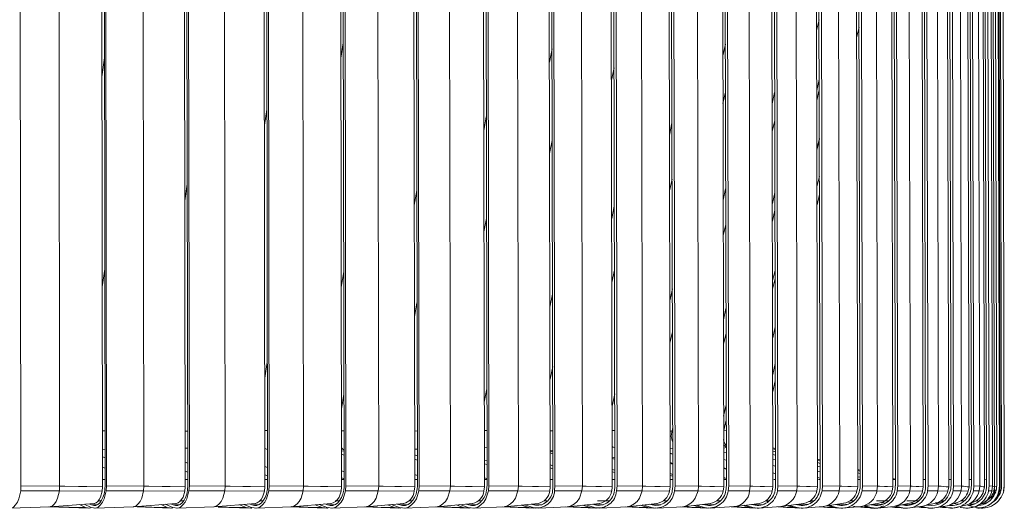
# Model space of a CAD drawing. Header units: millimetres. Extents: x -387 to 348, y -663 to 354.
# Tile 4 of 8: x 163 to 348, y -663 to -572. Entities that reach past the tile are written whole.
import ezdxf

# ---------------------------------------------------------------- set-up
doc = ezdxf.new("R2010")
doc.units = ezdxf.units.MM

msp = doc.modelspace()

# ---------------------------------------------------------------- linework, layer by layer
at = {"color": 7, "linetype": 'Continuous', "lineweight": 15}
for p, q in [((163.4, -658.82), (163.16, -478.16)), ((170.65, -658.88), (170.41, -478.21)), ((178.69, -659.05), (178.44, -478.32)), ((179.16, -658.82), (178.89, -478.25)), ((179.43, -658.82), (179.16, -478.16)), ((186.43, -658.88), (186.17, -478.21)), ((194.17, -659.05), (193.91, -478.32)), ((194.65, -658.82), (194.37, -478.25)), ((194.95, -658.82), (194.66, -478.16)), ((201.69, -658.88), (201.4, -478.21)), ((209.11, -659.05), (208.83, -478.32)), ((209.6, -658.82), (209.29, -478.25)), ((209.91, -658.82), (209.61, -478.16)), ((216.37, -658.88), (216.06, -478.21)), ((223.46, -659.05), (223.16, -478.32)), ((223.95, -658.82), (223.63, -478.25)), ((224.29, -658.82), (223.96, -478.16)), ((230.44, -658.88), (230.12, -478.21)), ((237.19, -659.05), (236.86, -478.32)), ((237.68, -658.82), (237.33, -478.25)), ((238.03, -658.82), (237.69, -478.16)), ((243.87, -658.88), (243.52, -478.21)), ((250.24, -659.05), (249.9, -478.32)), ((250.73, -658.82), (250.37, -478.25)), ((251.1, -658.82), (250.74, -478.16)), ((256.61, -658.88), (256.25, -478.21)), ((262.59, -659.05), (262.23, -478.32)), ((263.08, -658.82), (262.71, -478.25)), ((263.47, -658.82), (263.09, -478.16)), ((268.63, -658.88), (268.25, -478.21)), ((274.2, -659.05), (273.83, -478.32)), ((274.7, -658.82), (274.3, -478.25)), ((275.1, -658.82), (274.71, -478.16)), ((279.89, -658.88), (279.5, -478.21)), ((285.05, -659.05), (284.66, -478.32)), ((285.54, -658.82), (285.13, -478.25)), ((285.96, -658.82), (285.55, -478.16)), ((290.37, -658.88), (289.97, -478.21)), ((295.1, -659.05), (294.69, -478.32)), ((295.58, -658.82), (295.16, -478.25)), ((296.02, -658.82), (295.6, -478.16)), ((300.04, -658.88), (299.62, -478.21)), ((304.32, -659.05), (303.9, -478.32)), ((304.8, -658.82), (304.37, -478.25)), ((305.25, -658.82), (304.81, -478.16)), ((308.87, -658.88), (308.44, -478.21)), ((312.69, -659.05), (312.26, -478.32)), ((313.16, -658.82), (312.72, -478.25)), ((313.62, -658.82), (313.18, -478.16)), ((316.84, -658.88), (316.4, -478.21)), ((320.19, -659.05), (319.75, -478.32)), ((320.65, -658.82), (320.2, -478.25)), ((321.12, -658.82), (320.67, -478.16)), ((323.92, -658.88), (323.47, -478.21)), ((326.79, -659.05), (326.34, -478.32)), ((327.25, -658.82), (326.79, -478.25)), ((327.72, -658.82), (327.26, -478.16)), ((330.1, -658.88), (329.64, -478.21)), ((332.48, -659.05), (332.02, -478.32)), ((332.93, -658.82), (332.46, -478.25)), ((333.41, -658.82), (332.94, -478.16)), ((335.35, -658.88), (334.89, -478.21)), ((337.25, -659.05), (336.78, -478.32)), ((337.68, -658.82), (337.2, -478.25)), ((338.17, -658.82), (337.69, -478.16)), ((339.67, -658.88), (339.2, -478.21)), ((341.07, -659.05), (340.59, -478.32)), ((341.49, -658.82), (341.01, -478.25)), ((341.98, -658.82), (341.5, -478.16)), ((343.05, -658.88), (342.57, -478.21)), ((343.94, -659.05), (343.46, -478.32)), ((344.34, -658.82), (343.86, -478.25)), ((344.84, -658.82), (344.36, -478.16)), ((345.46, -658.88), (344.98, -478.21)), ((345.85, -659.05), (345.36, -478.32)), ((346.24, -658.82), (345.75, -478.25)), ((346.74, -658.82), (346.25, -478.16)), ((346.92, -658.87), (346.43, -478.19)), ((347.17, -658.82), (346.68, -478.25)), ((347.67, -658.82), (347.18, -478.16)), ((320.44, -572.96), (319.98, -574.88)), ((262.91, -576.99), (262.43, -579.49)), ((295.39, -576.1), (294.92, -578.29)), ((179.04, -578.67), (178.58, -582.2)), ((312.98, -582.75), (312.51, -584.75)), ((304.62, -585.17), (304.15, -587.25)), ((250.59, -589.7), (250.11, -592.31)), ((285.39, -590.85), (284.91, -593.12)), ((313.01, -593.72), (312.54, -595.71)), ((313.02, -600.85), (312.56, -602.82)), ((295.45, -603.19), (294.98, -605.34)), ((237.57, -603.54), (237.09, -606.26)), ((304.67, -603.87), (304.2, -605.93)), ((313.03, -604.24), (312.57, -606.2)), ((274.58, -606.42), (274.1, -608.76)), ((223.88, -618.75), (223.4, -621.6)), ((304.7, -618.42), (304.23, -620.46)), ((263.01, -622.96), (262.52, -625.39)), ((285.46, -621.96), (284.98, -624.18)), ((295.51, -625.6), (295.03, -627.71)), ((304.73, -629.06), (304.26, -631.08)), ((209.56, -635.64), (209.08, -638.64)), ((304.75, -635.94), (304.27, -637.95)), ((304.75, -639.19), (304.28, -641.19)), ((250.69, -640.66), (250.21, -643.19)), ((274.66, -641.62), (274.17, -643.92)), ((295.55, -643.69), (295.07, -645.78)), ((194.16, -648.58), (194.64, -648.59)), ((209.1, -648.45), (209.58, -648.46)), ((223.45, -648.51), (223.93, -648.52)), ((237.17, -648.56), (237.66, -648.57)), ((262.57, -648.54), (263.06, -648.55)), ((274.18, -648.46), (274.67, -648.48)), ((285.03, -648.59), (285.4, -648.6)), ((285.51, -648.08), (285.4, -648.6)), ((285.43, -648.45), (285.52, -648.45)), ((295.1, -648.49), (295.56, -648.52)), ((178.68, -652.03), (179.15, -651.99)), ((194.16, -651.8), (194.64, -651.75)), ((209.1, -651.87), (209.59, -652.05)), ((223.45, -652.91), (223.94, -653.08)), ((237.17, -651.99), (237.66, -651.94)), ((250.22, -651.58), (250.28, -651.6)), ((250.23, -651.61), (250.28, -651.6)), ((250.28, -651.6), (250.72, -651.74)), ((262.58, -652.2), (263.07, -652.14)), ((262.58, -652.68), (263.07, -652.83)), ((274.17, -651.49), (274.4, -651.6)), ((274.19, -651.63), (274.4, -651.6)), ((274.4, -651.6), (274.68, -651.68)), ((285.04, -651.91), (285.52, -651.82)), ((285.04, -652.75), (285.53, -652.89)), ((295.08, -651.77), (295.57, -651.65)), ((295.08, -652.53), (295.57, -652.66)), ((304.3, -651.71), (304.78, -651.83)), ((304.3, -651.91), (304.78, -652.03)), ((304.31, -652.33), (304.78, -652.45)), ((304.31, -652.98), (304.79, -653.1)), ((237.18, -653.85), (237.67, -654.02)), ((250.23, -654.7), (250.72, -654.86)), ((274.19, -653.69), (274.68, -653.84)), ((285.04, -654.65), (285.53, -654.79)), ((295.09, -653.9), (295.57, -654.04)), ((304.31, -653.87), (304.79, -653.99)), ((312.68, -653.85), (313.15, -653.97)), ((312.68, -654.06), (313.15, -654.18)), ((312.68, -654.49), (313.15, -654.62)), ((178.68, -655.32), (179.15, -655.54)), ((194.17, -656.09), (194.65, -656.3)), ((209.11, -656.76), (209.59, -656.95)), ((262.58, -655.49), (263.08, -655.64)), ((274.2, -656.21), (274.69, -656.36)), ((295.09, -655.56), (295.58, -655.7)), ((304.31, -655.01), (304.79, -655.14)), ((304.32, -656.43), (304.79, -656.56)), ((312.68, -655.16), (313.16, -655.29)), ((312.69, -656.08), (313.16, -656.21)), ((320.18, -655.77), (320.65, -655.89)), ((320.18, -655.98), (320.65, -656.1)), ((320.18, -656.43), (320.65, -656.55)), ((179.15, -657.67), (178.7, -657.67)), ((194.65, -657.67), (194.24, -657.67)), ((209.6, -657.67), (209.21, -657.67)), ((223.46, -657.34), (223.95, -657.53)), ((223.95, -657.67), (223.58, -657.67)), ((237.67, -657.67), (237.29, -657.67)), ((250.73, -657.67), (250.31, -657.67)), ((263.08, -657.67), (262.59, -657.67)), ((274.69, -657.67), (274.27, -657.67)), ((285.05, -656.89), (285.53, -657.04)), ((285.54, -657.67), (285.13, -657.67)), ((295.1, -657.53), (295.57, -657.67)), ((295.57, -657.67), (295.24, -657.67)), ((304.8, -657.67), (304.47, -657.67)), ((312.69, -657.26), (313.16, -657.39)), ((313.1, -657.67), (312.82, -657.67)), ((320.19, -657.12), (320.65, -657.24)), ((320.65, -657.67), (320.28, -657.67)), ((326.79, -657.46), (327.25, -657.57)), ((327.25, -657.67), (326.82, -657.67)), ((332.93, -657.67), (332.5, -657.67)), ((337.68, -657.67), (337.29, -657.67)), ((341.48, -657.67), (341.06, -657.67)), ((344.34, -657.73), (343.93, -657.67)), ((163.35, -659.78), (163.4, -658.82)), ((163.35, -659.78), (170.59, -659.79)), ((163.4, -658.82), (170.65, -658.88)), ((170.59, -659.79), (170.65, -658.88)), ((170.59, -659.79), (178.61, -659.82)), ((178.61, -659.82), (178.69, -659.05)), ((179.37, -659.78), (179.43, -658.82)), ((179.37, -659.78), (186.37, -659.79)), ((179.43, -658.82), (186.43, -658.88)), ((186.37, -659.79), (186.43, -658.88)), ((186.37, -659.79), (194.09, -659.82)), ((194.09, -659.82), (194.17, -659.05)), ((194.88, -659.78), (194.95, -658.82)), ((194.88, -659.78), (201.62, -659.79)), ((194.95, -658.82), (201.69, -658.88)), ((201.62, -659.79), (201.69, -658.88)), ((201.62, -659.79), (209.03, -659.82)), ((209.03, -659.82), (209.11, -659.05)), ((209.84, -659.78), (209.91, -658.82)), ((209.84, -659.78), (216.29, -659.79)), ((209.91, -658.82), (216.37, -658.88)), ((216.29, -659.79), (216.37, -658.88)), ((216.29, -659.79), (223.37, -659.82)), ((223.37, -659.82), (223.46, -659.05)), ((224.21, -659.78), (224.29, -658.82)), ((224.21, -659.78), (230.36, -659.79)), ((224.29, -658.82), (230.44, -658.88)), ((230.36, -659.79), (230.44, -658.88)), ((230.36, -659.79), (237.09, -659.82)), ((237.09, -659.82), (237.19, -659.05)), ((237.95, -659.78), (238.03, -658.82)), ((237.95, -659.78), (243.78, -659.79)), ((238.03, -658.82), (243.87, -658.88)), ((243.78, -659.79), (243.87, -658.88)), ((243.78, -659.79), (250.14, -659.82)), ((250.14, -659.82), (250.24, -659.05)), ((251.02, -659.78), (251.1, -658.82)), ((251.02, -659.78), (256.52, -659.79)), ((251.1, -658.82), (256.61, -658.88)), ((256.52, -659.79), (256.61, -658.88)), ((256.52, -659.79), (262.48, -659.82)), ((262.48, -659.82), (262.59, -659.05)), ((263.38, -659.78), (263.47, -658.82)), ((263.38, -659.78), (268.53, -659.79)), ((263.47, -658.82), (268.63, -658.88)), ((268.53, -659.79), (268.63, -658.88)), ((268.53, -659.79), (274.09, -659.82)), ((274.09, -659.82), (274.2, -659.05)), ((275.01, -659.78), (275.1, -658.82)), ((275.01, -659.78), (279.79, -659.79)), ((275.1, -658.82), (279.89, -658.88)), ((279.79, -659.79), (279.89, -658.88)), ((279.79, -659.79), (284.93, -659.82)), ((284.93, -659.82), (285.05, -659.05)), ((285.86, -659.78), (285.96, -658.82)), ((285.86, -659.78), (290.27, -659.79)), ((285.96, -658.82), (290.37, -658.88)), ((290.27, -659.79), (290.37, -658.88)), ((290.27, -659.79), (294.98, -659.82)), ((294.98, -659.82), (295.1, -659.05)), ((295.92, -659.78), (296.02, -658.82)), ((295.92, -659.78), (299.94, -659.79)), ((296.02, -658.82), (300.04, -658.88)), ((299.94, -659.79), (300.04, -658.88)), ((299.94, -659.79), (304.19, -659.82)), ((304.19, -659.82), (304.32, -659.05)), ((305.15, -659.78), (305.25, -658.82)), ((305.15, -659.78), (308.77, -659.79)), ((305.25, -658.82), (308.87, -658.88)), ((308.77, -659.79), (308.87, -658.88)), ((308.77, -659.79), (312.56, -659.82)), ((312.56, -659.82), (312.69, -659.05)), ((313.52, -659.78), (313.62, -658.82)), ((313.52, -659.78), (316.73, -659.79)), ((313.62, -658.82), (316.84, -658.88)), ((316.73, -659.79), (316.84, -658.88)), ((316.73, -659.79), (320.06, -659.82)), ((320.06, -659.82), (320.19, -659.05)), ((321.02, -659.78), (321.12, -658.82)), ((321.02, -659.78), (323.81, -659.79)), ((321.12, -658.82), (323.92, -658.88)), ((323.81, -659.79), (323.92, -658.88)), ((323.81, -659.79), (326.66, -659.82)), ((326.66, -659.82), (326.79, -659.05)), ((327.62, -659.78), (327.72, -658.82)), ((327.62, -659.78), (329.98, -659.79)), ((327.72, -658.82), (330.1, -658.88)), ((329.98, -659.79), (330.1, -658.88)), ((329.98, -659.79), (332.34, -659.82)), ((332.34, -659.82), (332.48, -659.05)), ((333.3, -659.78), (333.41, -658.82)), ((333.3, -659.78), (335.24, -659.79)), ((333.41, -658.82), (335.35, -658.88)), ((335.24, -659.79), (335.35, -658.88)), ((335.24, -659.79), (337.1, -659.82)), ((337.1, -659.82), (337.25, -659.05)), ((338.06, -659.78), (338.17, -658.82)), ((338.06, -659.78), (339.56, -659.79)), ((338.17, -658.82), (339.67, -658.88)), ((339.56, -659.79), (339.67, -658.88)), ((339.56, -659.79), (340.92, -659.82)), ((340.92, -659.82), (341.07, -659.05)), ((341.87, -659.78), (341.98, -658.82)), ((341.87, -659.78), (342.93, -659.79)), ((341.98, -658.82), (343.05, -658.88)), ((342.93, -659.79), (343.05, -658.88)), ((342.93, -659.79), (343.79, -659.82)), ((343.79, -659.82), (343.94, -659.05)), ((344.73, -659.78), (344.84, -658.82)), ((344.73, -659.78), (345.34, -659.79)), ((344.84, -658.82), (345.46, -658.88)), ((345.34, -659.79), (345.46, -658.88)), ((345.34, -659.79), (345.7, -659.82)), ((345.7, -659.82), (345.85, -659.05)), ((346.23, -658.9), (345.85, -658.95)), ((346.63, -659.78), (346.74, -658.82)), ((346.74, -658.82), (346.88, -658.87)), ((347.07, -659.67), (346.79, -659.67)), ((346.8, -659.79), (346.92, -658.86)), ((347.17, -658.82), (347.07, -658.84)), ((347.52, -659.78), (347.63, -658.82)), ((347.56, -659.78), (347.67, -658.82)), ((168.81, -662.75), (177.16, -662.13)), ((174.39, -662.34), (175.5, -662.9)), ((175.23, -662.28), (176.57, -662.9)), ((176.19, -662.21), (176.63, -662.42)), ((177.97, -661.67), (178.43, -661.67)), ((184.43, -662.75), (192.51, -662.13)), ((189.65, -662.35), (190.82, -662.9)), ((190.45, -662.29), (191.86, -662.9)), ((191.46, -662.21), (191.93, -662.42)), ((193.16, -661.67), (193.87, -661.67)), ((199.53, -662.75), (207.32, -662.13)), ((204.38, -662.37), (205.61, -662.9)), ((205.14, -662.31), (206.61, -662.9)), ((206.2, -662.22), (206.68, -662.42)), ((208.24, -661.67), (208.76, -661.67)), ((214.07, -662.75), (221.54, -662.13)), ((219.25, -662.32), (220.77, -662.9)), ((220.36, -662.23), (220.85, -662.42)), ((222.27, -661.67), (223.06, -661.67)), ((228.01, -662.75), (235.15, -662.13)), ((232.75, -662.34), (234.31, -662.9)), ((233.91, -662.24), (234.4, -662.42)), ((236.19, -661.67), (236.73, -661.67)), ((241.31, -662.75), (248.09, -662.13)), ((245.61, -662.36), (247.2, -662.9)), ((246.8, -662.25), (247.29, -662.42)), ((249.17, -661.67), (249.74, -661.67)), ((253.93, -662.75), (260.34, -662.13)), ((257.78, -662.38), (259.39, -662.9)), ((259, -662.26), (259.48, -662.42)), ((261.5, -661.67), (261.95, -661.67)), ((265.84, -662.74), (271.86, -662.13)), ((270.48, -662.27), (270.94, -662.42)), ((271.44, -661.67), (273.62, -661.67)), ((277.01, -662.74), (282.62, -662.13)), ((281.21, -662.28), (281.65, -662.42)), ((283.84, -661.67), (284.42, -661.67)), ((287.41, -662.74), (292.6, -662.13)), ((291.16, -662.3), (291.57, -662.42)), ((293.79, -661.67), (294.34, -661.67)), ((297.01, -662.74), (301.76, -662.12)), ((300.3, -662.31), (300.67, -662.42)), ((302.9, -661.67), (303.61, -661.67)), ((305.79, -662.73), (310.09, -662.12)), ((308.62, -662.33), (308.93, -662.42)), ((311.33, -661.67), (312.02, -661.67)), ((313.73, -662.72), (317.57, -662.11)), ((316.08, -662.35), (316.33, -662.42)), ((318.84, -661.67), (319.41, -661.67)), ((320.81, -662.71), (324.17, -662.1)), ((322.68, -662.37), (322.84, -662.42)), ((323.73, -661.67), (325.98, -661.67)), ((323.96, -662.34), (324.4, -662.43)), ((327.02, -662.7), (329.91, -662.09)), ((329.4, -661.67), (331.64, -661.67)), ((330.66, -662.14), (331.16, -662.01)), ((332.38, -662.66), (334.8, -662.05)), ((335.8, -661.67), (336.38, -661.67)), ((336.98, -662.58), (338.82, -661.98)), ((339.58, -661.67), (340.17, -661.67)), ((340.73, -662.42), (341.99, -661.86)), ((341.06, -662.28), (341.59, -662.41)), ((342.45, -661.67), (342.77, -661.67)), ((343.93, -661.95), (344.56, -661.46)), ((161.39, -663.03), (168.85, -662.75)), ((168.62, -662.76), (176.11, -663.03)), ((177.24, -663.03), (184.47, -662.75)), ((185.19, -662.79), (191.49, -663.03)), ((192.58, -663.03), (199.57, -662.75)), ((200.36, -662.8), (206.33, -663.03)), ((207.38, -663.03), (214.1, -662.75)), ((213.82, -662.76), (220.59, -663.03)), ((218.53, -662.38), (219.82, -662.9)), ((221.6, -663.03), (228.04, -662.75)), ((227.74, -662.76), (234.23, -663.03)), ((232.08, -662.4), (233.4, -662.9)), ((235.19, -663.03), (241.33, -662.74)), ((241.01, -662.76), (247.21, -663.03)), ((244.98, -662.41), (246.33, -662.9)), ((248.12, -663.03), (253.95, -662.74)), ((253.6, -662.76), (259.49, -663.03)), ((257.2, -662.43), (258.57, -662.9)), ((260.35, -663.03), (265.86, -662.74)), ((265.48, -662.76), (271.04, -663.03)), ((268.71, -662.45), (270.08, -662.9)), ((269.25, -662.4), (270.85, -662.9)), ((271.85, -663.03), (277.03, -662.74)), ((276.61, -662.76), (281.84, -663.03)), ((279.48, -662.47), (280.84, -662.9)), ((279.96, -662.42), (281.55, -662.9)), ((282.59, -663.03), (287.43, -662.74)), ((286.96, -662.76), (291.84, -663.03)), ((289.47, -662.49), (290.81, -662.9)), ((289.91, -662.44), (291.47, -662.9)), ((292.54, -663.03), (297.03, -662.73)), ((296.5, -662.76), (301.03, -663.03)), ((298.67, -662.52), (299.96, -662.9)), ((299.06, -662.47), (300.56, -662.9)), ((301.66, -663.03), (305.81, -662.73)), ((305.21, -662.75), (306.3, -662.83)), ((306.61, -662.85), (309.38, -663.03)), ((307.05, -662.55), (308.28, -662.9)), ((307.39, -662.5), (308.82, -662.9)), ((309.95, -663.03), (313.74, -662.72)), ((313.06, -662.75), (313.76, -662.8)), ((314.46, -662.85), (316.86, -663.03)), ((314.6, -662.58), (315.74, -662.9)), ((314.89, -662.54), (316.22, -662.9)), ((315.74, -662.9), (317.19, -663)), ((317.37, -663.03), (320.82, -662.71)), ((320.03, -662.75), (320.37, -662.78)), ((321.29, -662.62), (322.31, -662.9)), ((321.44, -662.87), (323.46, -663.03)), ((321.53, -662.58), (322.73, -662.9)), ((323.9, -663.03), (327.04, -662.69)), ((327.13, -662.67), (327.98, -662.9)), ((327.32, -662.63), (328.34, -662.9)), ((327.52, -662.88), (329.15, -663.03)), ((327.98, -662.9), (329.33, -662.99)), ((329.53, -663.03), (332.4, -662.66)), ((332.01, -662.71), (332.74, -662.9)), ((332.2, -662.69), (333.03, -662.9)), ((332.71, -662.9), (333.93, -663.03)), ((334.24, -663.03), (337.01, -662.57)), ((335.95, -662.74), (336.56, -662.9)), ((336.09, -662.72), (336.79, -662.9)), ((336.56, -662.9), (337.77, -662.98)), ((336.79, -662.91), (337.77, -663.03)), ((338.01, -663.03), (340.73, -662.42)), ((339.41, -662.89), (340.48, -663.03)), ((339.44, -662.9), (339.45, -662.9)), ((339.45, -662.9), (341.02, -663)), ((339.61, -662.9), (339.61, -662.9)), ((340.95, -662.53), (342.41, -662.9)), ((342.37, -662.9), (342.38, -662.9)), ((342.72, -663.03), (342.96, -662.99))]:
    msp.add_line(p, q, dxfattribs=at)
at = {"color": 8, "linetype": 'Continuous', "lineweight": 15}
for p, q in [((312.95, -571.53), (312.49, -573.52)), ((223.8, -575.87), (223.33, -578.7)), ((274.53, -580.53), (274.05, -582.86)), ((312.98, -584.68), (312.52, -586.66)), ((295.41, -585.08), (294.94, -587.22)), ((209.48, -588.32), (209.01, -591.28)), ((304.64, -590.42), (304.17, -592.47)), ((313.01, -593.94), (312.54, -595.91)), ((262.95, -594.17), (262.47, -596.59)), ((285.41, -601.37), (284.93, -603.59)), ((194.56, -602.3), (194.1, -605.43)), ((250.63, -608.77), (250.15, -611.28)), ((304.68, -607.2), (304.21, -609.23)), ((295.47, -609.85), (294.99, -611.96)), ((179.1, -618.22), (178.64, -621.53)), ((274.61, -618.45), (274.12, -620.74)), ((304.71, -620.01), (304.24, -622.02)), ((237.61, -624.53), (237.13, -627.15)), ((285.47, -629.96), (284.99, -632.14)), ((295.52, -630.23), (295.04, -632.31)), ((263.04, -636.47), (262.55, -638.83)), ((223.92, -641.69), (223.44, -644.42)), ((295.55, -646.52), (295.1, -648.49)), ((237.17, -653.05), (237.67, -653.21)), ((262.58, -652.33), (263.07, -652.48)), ((285.04, -652.74), (285.53, -652.88)), ((178.68, -653.39), (179.15, -653.6)), ((194.17, -654.38), (194.65, -654.57)), ((250.23, -654.02), (250.72, -654.18)), ((262.58, -654.92), (263.07, -655.07)), ((274.19, -653.44), (274.68, -653.58)), ((285.04, -654.49), (285.53, -654.63)), ((209.11, -655.24), (209.59, -655.43)), ((223.46, -656.02), (223.95, -656.19)), ((237.18, -656.71), (237.67, -656.88)), ((274.2, -655.76), (274.69, -655.91)), ((285.05, -656.55), (285.53, -656.69)), ((295.09, -655.49), (295.58, -655.63)), ((250.24, -657.34), (250.73, -657.5)), ((295.09, -657.3), (295.58, -657.44)), ((346.09, -659.67), (345.85, -659.67)), ((346.63, -659.78), (346.76, -659.79)), ((294.24, -661.67), (294.38, -661.71)), ((302.9, -661.67), (303.44, -661.82)), ((311.09, -661.77), (311.63, -661.92)), ((318.36, -661.86), (318.95, -662.02)), ((324.73, -661.94), (325.36, -662.11)), ((330.19, -662.01), (330.66, -662.14)), ((330.66, -662.14), (330.86, -662.19)), ((334.69, -662.08), (334.92, -662.14)), ((334.92, -662.14), (335.46, -662.24))]:
    msp.add_line(p, q, dxfattribs=at)
at = {"color": 7, "linetype": 'Continuous', "lineweight": 15, "flags": 128}
for points in [[(178.67, -648.55), (179.07, -648.55), (179.14, -648.55)], [(250.22, -648.45), (250.53, -648.46), (250.71, -648.46)], [(295.07, -651.21), (295.34, -651.41), (295.57, -651.53)], [(223.45, -652.31), (223.48, -652.31), (223.94, -652.27)], [(160.78, -662.9), (161.57, -663), (161.99, -662.8), (162.39, -662.42), (162.74, -661.89), (163.02, -661.24), (163.35, -659.78)], [(170.65, -658.88), (171.62, -658.9), (174.21, -658.96), (175.76, -658.99), (178.69, -659.05)], [(176.57, -662.9), (177.43, -663), (177.89, -662.8), (178.32, -662.42), (178.7, -661.89), (179.01, -661.24), (179.37, -659.78)], [(176.63, -662.42), (177.03, -662.53), (177.43, -662.49), (177.82, -662.31), (178.18, -662), (178.5, -661.55), (178.77, -661), (178.97, -660.37), (179.1, -659.67)], [(177.1, -662.13), (177.12, -662.14), (177.46, -662.03), (177.78, -661.78), (178.07, -661.41), (178.31, -660.93), (178.61, -659.82)], [(186.43, -658.88), (187.36, -658.9), (189.86, -658.96), (191.36, -658.99), (194.17, -659.05)], [(191.86, -662.9), (192.79, -663), (193.28, -662.8), (193.75, -662.42), (194.16, -661.89), (194.5, -661.24), (194.88, -659.78)], [(191.93, -662.42), (192.36, -662.53), (192.79, -662.49), (193.21, -662.31), (193.6, -662), (193.95, -661.55), (194.24, -661), (194.45, -660.37), (194.59, -659.67)], [(192.45, -662.13), (192.47, -662.14), (192.83, -662.03), (193.19, -661.78), (193.51, -661.41), (193.77, -660.93), (194.09, -659.82)], [(201.69, -658.88), (202.58, -658.9), (204.98, -658.96), (206.41, -658.99), (209.11, -659.05)], [(206.61, -662.9), (207.61, -663), (208.13, -662.8), (208.63, -662.42), (209.08, -661.89), (209.43, -661.24), (209.84, -659.78)], [(206.68, -662.42), (207.14, -662.53), (207.6, -662.49), (208.05, -662.31), (208.47, -662), (208.84, -661.55), (209.15, -661), (209.39, -660.37), (209.54, -659.67)], [(207.26, -662.13), (207.27, -662.14), (207.67, -662.03), (208.05, -661.78), (208.39, -661.41), (208.68, -660.93), (209.03, -659.82)], [(216.37, -658.88), (217.22, -658.9), (219.51, -658.96), (220.88, -658.99), (223.46, -659.05)], [(220.77, -662.9), (221.83, -663), (222.39, -662.8), (222.93, -662.42), (223.4, -661.89), (223.78, -661.24), (224.21, -659.78)], [(220.85, -662.42), (221.34, -662.53), (221.83, -662.49), (222.31, -662.31), (222.75, -662), (223.15, -661.55), (223.48, -661), (223.73, -660.37), (223.89, -659.67)], [(221.49, -662.14), (221.49, -662.14), (221.92, -662.03), (222.33, -661.78), (222.69, -661.41), (223, -660.93), (223.37, -659.82)], [(230.44, -658.88), (231.25, -658.9), (233.43, -658.96), (234.73, -658.99), (237.19, -659.05)], [(234.31, -662.9), (235.44, -663), (236.03, -662.8), (236.59, -662.42), (237.09, -661.89), (237.49, -661.24), (237.95, -659.78)], [(234.4, -662.42), (234.91, -662.53), (235.43, -662.49), (235.94, -662.31), (236.41, -662), (236.83, -661.55), (237.17, -661), (237.44, -660.37), (237.61, -659.67)], [(243.87, -658.88), (244.63, -658.9), (246.69, -658.96), (247.92, -658.99), (250.24, -659.05)], [(247.2, -662.9), (248.38, -663), (249, -662.8), (249.59, -662.42), (250.11, -661.89), (250.53, -661.24), (251.02, -659.78)], [(247.29, -662.42), (247.83, -662.53), (248.37, -662.49), (248.91, -662.31), (249.4, -662), (249.84, -661.55), (250.2, -661), (250.48, -660.37), (250.66, -659.67)], [(256.61, -658.88), (257.32, -658.9), (259.26, -658.96), (260.41, -658.99), (262.59, -659.05)], [(268.63, -658.88), (269.29, -658.9), (271.1, -658.96), (272.17, -658.99), (274.2, -659.05)], [(279.89, -658.88), (280.51, -658.9), (282.18, -658.96), (283.17, -658.99), (285.05, -659.05)], [(290.37, -658.88), (290.94, -658.9), (292.47, -658.96), (293.38, -658.99), (295.1, -659.05)], [(300.04, -658.88), (300.56, -658.9), (301.94, -658.96), (302.76, -658.99), (304.32, -659.05)], [(308.87, -658.88), (309.33, -658.9), (310.57, -658.96), (311.3, -658.99), (312.69, -659.05)], [(316.84, -658.88), (317.24, -658.9), (318.33, -658.96), (318.97, -658.99), (320.19, -659.05)], [(323.92, -658.88), (324.27, -658.9), (325.2, -658.96), (325.75, -658.99), (326.79, -659.05)], [(330.1, -658.88), (330.39, -658.9), (331.16, -658.96), (331.62, -658.99), (332.48, -659.05)], [(334.92, -662.14), (335.93, -661.81), (336.22, -661.72)], [(340.84, -663.03), (342.48, -662.73), (343.96, -661.92)], [(175.5, -662.9), (176.29, -663), (176.53, -662.88)], [(176.63, -662.42), (177.52, -662.41), (177.65, -662.41)], [(190.82, -662.9), (191.69, -663), (191.85, -662.93)], [(191.93, -662.42), (192.79, -662.41), (193.03, -662.41)], [(205.61, -662.9), (206.54, -663), (206.75, -662.92)], [(206.68, -662.42), (207.51, -662.41), (207.86, -662.41)], [(219.82, -662.9), (220.81, -663), (221.01, -662.92)], [(220.85, -662.42), (221.64, -662.41), (222.12, -662.4)], [(233.4, -662.9), (234.46, -663), (234.65, -662.93)], [(234.4, -662.42), (235.15, -662.41), (235.74, -662.4)], [(246.33, -662.9), (247.46, -663), (247.64, -662.94)], [(247.29, -662.42), (248, -662.41), (248.71, -662.4)], [(258.57, -662.9), (259.75, -663), (259.92, -662.94)], [(270.08, -662.9), (271.32, -663), (271.48, -662.95)], [(280.84, -662.9), (282.12, -663), (282.27, -662.95)], [(290.81, -662.9), (292.14, -663), (292.28, -662.96)], [(299.96, -662.9), (301.34, -663), (301.47, -662.96)], [(308.28, -662.9), (309.7, -663), (309.81, -662.97)], [(332.74, -662.9), (334.27, -663), (334.33, -662.98)], [(341.49, -662.89), (341.85, -662.8), (341.88, -662.78)], [(342.43, -662.96), (342.97, -663), (342.99, -662.99)]]:
    msp.add_lwpolyline(points, dxfattribs=at)
at = {"color": 8, "linetype": 'Continuous', "lineweight": 15, "flags": 128}
for points in [[(223.44, -651.74), (223.78, -652.03), (223.94, -652.13)], [(168.8, -662.72), (168.9, -662.74), (169.3, -662.56), (169.67, -662.23), (170.01, -661.74), (170.27, -661.14), (170.59, -659.79)], [(184.42, -662.72), (184.53, -662.74), (184.96, -662.56), (185.37, -662.23), (185.73, -661.74), (186.02, -661.14), (186.37, -659.79)], [(199.52, -662.72), (199.63, -662.74), (200.09, -662.56), (200.53, -662.23), (200.92, -661.74), (201.24, -661.14), (201.62, -659.79)], [(214.06, -662.72), (214.17, -662.74), (214.66, -662.56), (215.14, -662.23), (215.55, -661.74), (215.89, -661.14), (216.29, -659.79)], [(228, -662.72), (228.1, -662.74), (228.63, -662.56), (229.13, -662.23), (229.58, -661.74), (229.94, -661.14), (230.36, -659.79)], [(241.3, -662.72), (241.39, -662.74), (241.95, -662.56), (242.48, -662.23), (242.95, -661.74), (243.33, -661.14), (243.78, -659.79)], [(253.92, -662.73), (254.01, -662.74), (254.59, -662.56), (255.15, -662.23), (255.64, -661.74), (256.04, -661.14), (256.52, -659.79)], [(265.83, -662.73), (265.91, -662.74), (266.52, -662.56), (267.1, -662.23), (267.62, -661.74), (268.04, -661.14), (268.53, -659.79)], [(277, -662.73), (277.06, -662.74), (277.7, -662.56), (278.31, -662.23), (278.84, -661.74), (279.28, -661.14), (279.79, -659.79)], [(287.4, -662.73), (287.44, -662.74), (288.1, -662.56), (288.73, -662.23), (289.29, -661.74), (289.74, -661.14), (290.27, -659.79)], [(338.24, -662.14), (338.91, -662.25), (339.2, -662.26)]]:
    msp.add_lwpolyline(points, dxfattribs=at)
at = {"color": 7, "linetype": 'Continuous', "lineweight": 15}
for centre, radius, start, end in [((287.69, -649.44), 2.44, 159.8434, 207.1681), ((172.45, -658.82), 6.7, 352.7586, 0.0613), ((188.43, -658.82), 6.22, 352.1887, 0.0641), ((203.78, -658.82), 5.82, 351.6408, 0.0664), ((218.48, -658.82), 5.48, 351.1165, 0.0681), ((234.52, -659.62), 2.58, 282.9173, 355.681), ((232.49, -658.82), 5.19, 350.617, 0.0694), ((247.51, -659.55), 2.64, 281.526, 354.157), ((245.79, -658.82), 4.94, 350.1438, 0.0702), ((260.05, -659.63), 3.34, 258.5365, 357.3996), ((260.07, -659.54), 2.94, 258.4065, 357.4304), ((259.8, -659.48), 2.7, 280.3782, 352.7193), ((258.35, -658.82), 4.73, 349.698, 0.0706), ((271.57, -659.53), 3.45, 257.9509, 355.7628), ((271.59, -659.45), 3.04, 257.8276, 355.788), ((271.36, -659.4), 2.76, 279.4497, 351.3801), ((270.14, -658.82), 4.55, 349.2808, 0.0706), ((282.32, -659.43), 3.56, 257.4683, 354.2759), ((282.34, -659.36), 3.13, 257.3508, 354.2964), ((282.15, -659.34), 2.82, 278.7237, 350.1484), ((281.14, -658.82), 4.4, 348.8931, 0.0703), ((292.29, -659.33), 3.66, 257.0715, 352.9354), ((292.3, -659.27), 3.23, 256.9591, 352.9517), ((292.15, -659.27), 2.88, 278.1926, 349.0316), ((291.32, -658.82), 4.26, 348.536, 0.0698), ((301.43, -659.24), 3.76, 256.7461, 351.7372), ((301.43, -659.19), 3.31, 256.6382, 351.75), ((301.33, -659.21), 2.93, 277.8597, 348.0364), ((300.65, -658.82), 4.15, 348.2103, 0.0691), ((309.72, -659.16), 3.85, 256.4807, 350.6773), ((309.73, -659.12), 3.39, 256.3766, 350.6871), ((309.66, -659.16), 2.98, 277.7447, 347.1704), ((309.12, -658.82), 4.05, 347.9168, 0.0682), ((317.15, -659.08), 3.93, 256.2655, 349.7518), ((317.15, -659.05), 3.46, 256.1647, 349.7592), ((317.12, -659.11), 3.02, 277.8965, 346.444), ((316.69, -658.82), 3.96, 347.6562, 0.0673), ((323.69, -659.02), 4, 256.0929, 348.9573), ((323.69, -658.99), 3.53, 255.9949, 348.9626), ((323.7, -659.07), 3.05, 278.4247, 345.8734), ((323.35, -658.82), 3.89, 347.4291, 0.0664), ((329.32, -658.96), 4.07, 255.9564, 348.2905), ((329.33, -658.94), 3.58, 255.8607, 348.2941), ((329.38, -659.05), 3.07, 279.5979, 345.4861), ((329.09, -658.82), 3.84, 347.236, 0.0655), ((334.04, -658.91), 4.12, 255.851, 347.7488), ((334.03, -658.9), 3.63, 258.6049, 347.7364), ((334.13, -659.04), 3.08, 282.3082, 345.3204), ((299.73, -1087.72), 430.31, 84.998, 85.2507), ((337.81, -658.87), 4.16, 255.7729, 347.3298), ((337.81, -658.86), 3.67, 263.4771, 347.3075), ((333.89, -658.82), 3.79, 347.0775, 0.0648), ((337.86, -658.93), 3.19, 287.1759, 343.7535), ((340.65, -658.84), 4.19, 255.7191, 347.0319), ((314.1, -885.79), 228.34, 83.2177, 83.5694), ((340.64, -658.83), 3.7, 273.0683, 346.9723), ((337.73, -658.82), 3.76, 346.9538, 0.0641), ((340.83, -658.99), 3.08, 291.9762, 344.4665), ((343.45, -658.82), 4.21, 255.6773, 346.7942), ((342.8, -659.09), 3.89, 269.0102, 349.6922), ((342.53, -658.82), 3.71, 277.1886, 346.8373), ((327.41, -747.73), 90.21, 79.4474, 80.0221), ((342.81, -658.86), 4.1, 278.9932, 346.8919), ((340.61, -658.82), 3.73, 346.8652, 0.0636), ((342.91, -659.08), 2.89, 304.6943, 345.0995), ((343.48, -658.82), 2.82, 306.609, 336.284), ((343.45, -658.82), 3.71, 299.9815, 0.0632), ((339.16, -674.52), 16.86, 66.6185, 68.0408), ((343.86, -659.67), 2, 327.7548, 9.9993), ((343.45, -658.82), 2.82, 319.3589, 340.7753), ((342.52, -658.82), 3.72, 346.812, 0.0633), ((343.45, -658.82), 3.44, 345.7278, 358.9968), ((291.57, -630.07), 32.34, 270.0018, 273.0948), ((300.67, -635.72), 26.69, 270.0029, 273.9606), ((308.93, -640.93), 21.48, 270.0074, 275.2422), ((316.32, -645.67), 16.75, 270.0167, 277.2799), ((322.83, -649.83), 12.59, 270.0522, 280.8515), ((328.43, -653.47), 8.94, 270.1026, 284.3786), ((175.49, -568.46), 94.45, 266.3139, 270.0023), ((190.81, -574.93), 87.97, 266.2037, 270.0101), ((205.58, -581.65), 81.26, 266.0761, 270.0193), ((219.78, -588.53), 74.37, 265.9285, 270.0303), ((233.35, -595.51), 67.4, 265.758, 270.0436), ((246.27, -602.5), 60.4, 265.5609, 270.06), ((258.5, -609.43), 53.47, 265.3325, 270.0805), ((259.48, -611.26), 51.16, 270.0004, 271.6803), ((270, -616.23), 46.67, 265.0669, 270.107), ((270.94, -617.78), 44.64, 270.0006, 272.0264), ((280.74, -622.81), 40.09, 264.7567, 270.1417), ((281.65, -624.07), 38.34, 270.0008, 272.4805), ((290.7, -629), 33.9, 264.384, 270.182), ((299.85, -634.69), 28.21, 263.9244, 270.2257), ((308.17, -640), 22.9, 263.3674, 270.2859), ((315.62, -644.87), 18.04, 262.6833, 270.3717), ((322.34, -645.95), 16.95, 259.5003, 269.9044), ((323.28, -659.59), 3.46, 253.5925, 300.5025), ((327.86, -653.05), 9.85, 260.7564, 270.6982), ((332.62, -656.25), 6.66, 259.3974, 271.0176), ((336.46, -658.73), 4.17, 257.6962, 271.4738)]:
    msp.add_arc(centre, radius, start, end, dxfattribs=at)
at = {"color": 8, "linetype": 'Continuous', "lineweight": 15}
for centre, radius, start, end in [((297.89, -649.45), 2.95, 193.4883, 217.918), ((296.67, -659.46), 3.29, 275.8238, 354.2938), ((305.18, -659.13), 3.64, 279.4772, 349.6081), ((313.12, -659.09), 3.68, 279.396, 348.9434), ((320.18, -659.05), 3.71, 279.6199, 348.4195), ((326.35, -659.02), 3.72, 280.3109, 348.0655), ((331.61, -659.02), 3.71, 281.9152, 347.9383), ((335.95, -659.03), 3.69, 286.4721, 348.1274), ((339.3, -658.97), 3.72, 292.332, 347.1687), ((341.91, -659.05), 3.51, 305.2626, 347.7862), ((341.54, -658.86), 3.4, 265.3605, 280.8369), ((342.98, -658.83), 3.43, 276.9499, 304.8384)]:
    msp.add_arc(centre, radius, start, end, dxfattribs=at)

doc.saveas('drawing.dxf')
